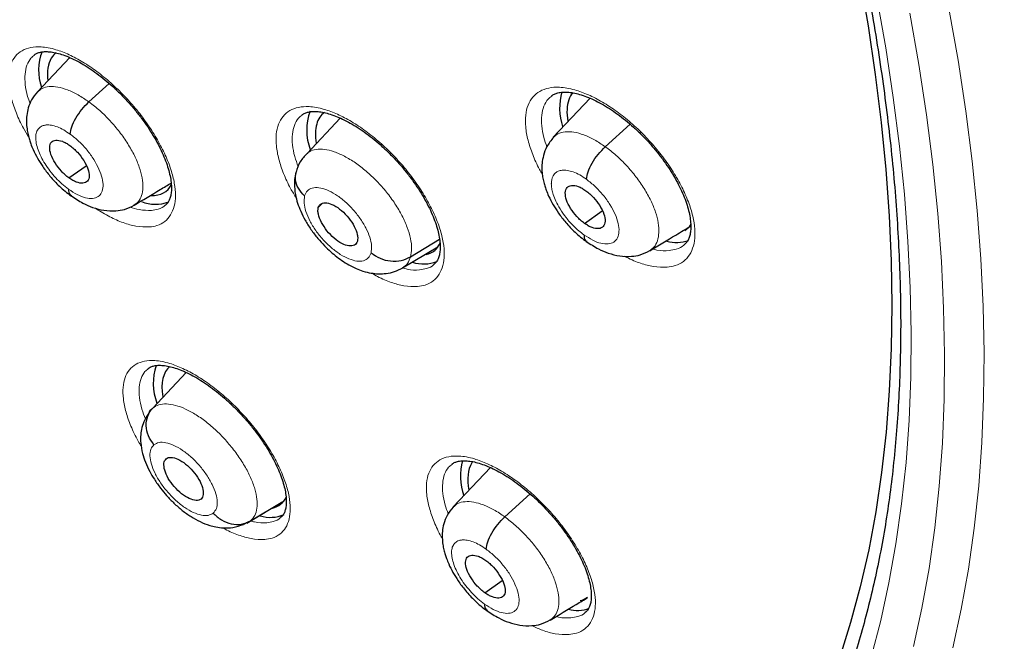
# Model space of a CAD drawing. Header units: millimetres. Extents: x 8 to 2314, y 12 to 2305.
# Tile 113 of 156: x 2156 to 2173, y 853 to 864. Entities that reach past the tile are written whole.
import ezdxf

# ---------------------------------------------------------------- set-up
doc = ezdxf.new("R2010")
doc.units = ezdxf.units.MM

msp = doc.modelspace()

# ---------------------------------------------------------------- linework, layer by layer
at = {"color": 7, "linetype": 'Continuous', "lineweight": 30}
for p, q in [((2157.154, 862.907), (2156.602, 862.322)), ((2157.481, 862.151), (2157.827, 862.465)), ((2166.032, 862.214), (2165.402, 861.547)), ((2161.77, 861.874), (2161.202, 861.272)), ((2166.293, 861.386), (2166.717, 861.77)), ((2157.138, 860.855), (2157.436, 861.062)), ((2161.395, 860.347), (2161.461, 860.416)), ((2165.936, 860.079), (2166.241, 860.291)), ((2162.97, 859.509), (2163.463, 859.811)), ((2162.834, 859.32), (2163.432, 859.677)), ((2158.569, 856.929), (2159.142, 857.535)), ((2164.331, 855.913), (2163.696, 855.241)), ((2164.578, 855.072), (2165.01, 855.463)), ((2160.174, 854.963), (2160.79, 855.332)), ((2160.239, 855.004), (2160.792, 855.335)), ((2164.236, 853.777), (2164.534, 853.984))]:
    msp.add_line(p, q, dxfattribs=at)
at = {"color": 252, "linetype": 'Continuous', "lineweight": 0}
msp.add_line((2160.239, 855.004), (2160.17, 854.968), dxfattribs=at)
at = {"color": 7, "linetype": 'Continuous', "lineweight": 30, "flags": 128}
msp.add_lwpolyline([(2170.633, 864.292), (2170.777, 863.448), (2170.9, 862.617), (2171, 861.8), (2171.079, 860.998), (2171.135, 860.21), (2171.169, 859.438), (2171.181, 858.682), (2171.171, 857.942), (2171.138, 857.22), (2171.083, 856.515), (2171.007, 855.828), (2170.908, 855.16), (2170.787, 854.51), (2170.644, 853.88), (2170.479, 853.27), (2170.293, 852.68)], dxfattribs=at)
at = {"color": 252, "linetype": 'Continuous', "lineweight": 0, "flags": 128}
for points in [[(2170.928, 863.937), (2171.079, 863.076), (2171.207, 862.228), (2171.313, 861.395), (2171.396, 860.576), (2171.457, 859.772), (2171.496, 858.984), (2171.512, 858.212), (2171.505, 857.457), (2171.476, 856.719), (2171.424, 855.998), (2171.349, 855.296), (2171.252, 854.613), (2171.133, 853.949), (2170.992, 853.305), (2170.828, 852.68)], [(2171.553, 852.859), (2171.697, 853.514), (2171.818, 854.189), (2171.917, 854.883), (2171.992, 855.597), (2172.045, 856.329), (2172.075, 857.079), (2172.082, 857.846), (2172.066, 858.63), (2172.027, 859.431), (2171.965, 860.248), (2171.88, 861.081), (2171.772, 861.928), (2171.642, 862.789), (2171.489, 863.664)], [(2172.157, 863.747), (2172.312, 862.863), (2172.443, 861.993), (2172.552, 861.138), (2172.638, 860.297), (2172.7, 859.472), (2172.74, 858.663), (2172.756, 857.871), (2172.749, 857.096), (2172.719, 856.339), (2172.666, 855.599), (2172.589, 854.879), (2172.49, 854.178), (2172.368, 853.496), (2172.222, 852.835)]]:
    msp.add_lwpolyline(points, dxfattribs=at)
at = {"color": 7, "linetype": 'Continuous', "lineweight": 30}
for centre, radius, start, end in [((2157.503, 862.692), 0.881, 158.7797, 199.3532), ((2166.509, 862.046), 0.996, 163.9658, 198.4858), ((2162.135, 861.669), 0.938, 159.9649, 200.5276), ((2158.615, 861.05), 0.645, 248.1463, 290.6958), ((2167.511, 860.345), 0.592, 253.5999, 289.5953), ((2163.193, 859.981), 0.595, 251.4677, 292.3719), ((2159.553, 857.348), 0.974, 161.5132, 200.2274), ((2164.86, 855.769), 1.04, 165.1943, 198.8807), ((2160.576, 855.632), 0.569, 252.3849, 294.2467), ((2165.819, 854.048), 0.572, 254.2189, 290.3692)]:
    msp.add_arc(centre, radius, start, end, dxfattribs=at)
for centre, major_axis, ratio, start_param, end_param in [((2157.858, 861.807), (-0.945, 1.176), 0.454207, 6.264259, 6.447011), ((2157.858, 861.807), (-0.945, 1.176), 0.454207, 0.163826, 0.621348), ((2166.734, 861.168), (-0.955, 1.182), 0.454611, 0.079358, 0.474621), ((2166.734, 861.168), (-0.955, 1.182), 0.454611, 0.474621, 0.670994), ((2162.433, 860.79), (-0.946, 1.175), 0.454578, 6.260819, 6.602914), ((2162.433, 860.79), (-0.946, 1.175), 0.454578, 0.319728, 0.664591), ((2157.858, 861.807), (-0.945, 1.176), 0.454207, 2.7678, 3.341312), ((2166.734, 861.168), (-0.955, 1.182), 0.454611, 3.07182, 3.289169), ((2162.433, 860.79), (-0.946, 1.175), 0.454578, 2.916455, 3.381054), ((2159.812, 856.466), (-0.944, 1.177), 0.454071, 0.008056, 0.670053), ((2165.04, 854.892), (-0.953, 1.186), 0.453336, 0.163331, 0.696018), ((2165.04, 854.892), (-0.953, 1.186), 0.453336, 0.136272, 0.163331), ((2159.812, 856.466), (-0.944, 1.177), 0.454071, 2.913377, 3.355897), ((2165.04, 854.892), (-0.953, 1.186), 0.453336, 2.934505, 3.131098)]:
    msp.add_ellipse(centre, major_axis=major_axis, ratio=ratio, start_param=start_param, end_param=end_param, dxfattribs=at)
at = {"color": 252, "linetype": 'Continuous', "lineweight": 0}
for points, knots in [([(2139.796, 922.862), (2140.785, 922.268), (2142.763, 921.08), (2145.77, 918.974), (2148.776, 916.649), (2151.763, 914.101), (2154.706, 911.356), (2157.581, 908.433), (2160.368, 905.356), (2163.043, 902.149), (2165.586, 898.836), (2167.977, 895.445), (2170.197, 892), (2172.229, 888.53), (2174.057, 885.062), (2175.666, 881.622), (2177.044, 878.238), (2178.181, 874.937), (2179.067, 871.743), (2179.695, 868.682), (2180.06, 865.778), (2180.16, 863.053), (2179.995, 860.53), (2179.563, 858.228), (2178.872, 856.162), (2177.918, 854.36), (2176.822, 852.902), (2175.937, 852.181), (2175.544, 851.862)], [0, 0, 0, 0, 0.038767, 0.077534, 0.116301, 0.155068, 0.193835, 0.232602, 0.271368, 0.310135, 0.348902, 0.387669, 0.426436, 0.465203, 0.50397, 0.542737, 0.581504, 0.620271, 0.659038, 0.697805, 0.736572, 0.775338, 0.814105, 0.852872, 0.891639, 0.930406, 0.969173, 1, 1, 1, 1]), ([(2158.514, 860.017), (2158.557, 860.023), (2158.656, 860.038), (2158.78, 860.105), (2158.88, 860.216), (2158.941, 860.366), (2158.964, 860.548), (2158.944, 860.76), (2158.886, 860.993), (2158.789, 861.243), (2158.656, 861.501), (2158.492, 861.761), (2158.3, 862.016), (2158.086, 862.257), (2157.857, 862.478), (2157.618, 862.673), (2157.377, 862.836), (2157.141, 862.962), (2156.897, 863.056), (2156.674, 863.098), (2156.482, 863.086), (2156.334, 863.032), (2156.221, 862.936), (2156.144, 862.801), (2156.108, 862.63), (2156.111, 862.429), (2156.155, 862.203), (2156.238, 861.958), (2156.339, 861.737), (2156.422, 861.599), (2156.454, 861.547)], [0, 0, 0, 0, 0.028089, 0.064281, 0.100474, 0.136644, 0.172814, 0.208982, 0.245151, 0.28134, 0.31753, 0.353753, 0.389976, 0.42623, 0.462485, 0.498755, 0.535026, 0.57129, 0.607553, 0.652848, 0.689026, 0.725204, 0.761382, 0.79756, 0.833727, 0.869894, 0.906067, 0.942241, 0.97844, 1, 1, 1, 1]), ([(2156.476, 862.122), (2156.461, 862.164), (2156.419, 862.278), (2156.389, 862.449), (2156.385, 862.629), (2156.418, 862.781), (2156.474, 862.889), (2156.53, 862.932), (2156.551, 862.947)], [0, 0, 0, 0, 0.109476, 0.303505, 0.497491, 0.691476, 0.885519, 1, 1, 1, 1]), ([(2156.604, 862.319), (2156.628, 862.342), (2156.681, 862.39), (2156.8, 862.417), (2156.947, 862.41), (2157.114, 862.361), (2157.294, 862.278), (2157.419, 862.193), (2157.481, 862.151)], [0, 0, 0, 0, 0.146342, 0.317003, 0.487684, 0.65843, 0.829104, 1, 1, 1, 1]), ([(2167.349, 859.331), (2167.396, 859.338), (2167.5, 859.354), (2167.63, 859.424), (2167.736, 859.537), (2167.803, 859.689), (2167.829, 859.873), (2167.814, 860.086), (2167.759, 860.32), (2167.664, 860.57), (2167.533, 860.828), (2167.369, 861.088), (2167.177, 861.341), (2166.962, 861.58), (2166.73, 861.8), (2166.488, 861.993), (2166.243, 862.154), (2166.002, 862.279), (2165.751, 862.37), (2165.522, 862.409), (2165.323, 862.395), (2165.17, 862.338), (2165.051, 862.239), (2164.969, 862.102), (2164.928, 861.929), (2164.927, 861.726), (2164.967, 861.499), (2165.049, 861.254), (2165.134, 861.058), (2165.202, 860.946), (2165.217, 860.919)], [0, 0, 0, 0, 0.029223, 0.065813, 0.102403, 0.138931, 0.175459, 0.211947, 0.248435, 0.284924, 0.321412, 0.35794, 0.394468, 0.431059, 0.467649, 0.504297, 0.540944, 0.57762, 0.614295, 0.660226, 0.696777, 0.733328, 0.769882, 0.806435, 0.842947, 0.879459, 0.915943, 0.952426, 0.988923, 1, 1, 1, 1]), ([(2157.481, 862.151), (2157.543, 862.103), (2157.667, 862.008), (2157.844, 861.831), (2158.006, 861.64), (2158.147, 861.438), (2158.262, 861.234), (2158.345, 861.036), (2158.393, 860.851), (2158.406, 860.687), (2158.383, 860.549), (2158.332, 860.445), (2158.274, 860.408), (2158.248, 860.391)], [0, 0, 0, 0, 0.092858, 0.185594, 0.278368, 0.371109, 0.46384, 0.55649, 0.649094, 0.74182, 0.834544, 0.927144, 1, 1, 1, 1]), ([(2165.295, 861.386), (2165.277, 861.438), (2165.232, 861.564), (2165.202, 861.746), (2165.202, 861.928), (2165.24, 862.081), (2165.299, 862.191), (2165.358, 862.234), (2165.379, 862.25)], [0, 0, 0, 0, 0.135101, 0.324446, 0.513933, 0.70342, 0.893132, 1, 1, 1, 1]), ([(2163.089, 859.001), (2163.133, 859.008), (2163.235, 859.023), (2163.361, 859.092), (2163.464, 859.204), (2163.527, 859.355), (2163.551, 859.538), (2163.533, 859.75), (2163.476, 859.984), (2163.379, 860.234), (2163.247, 860.492), (2163.082, 860.751), (2162.89, 861.005), (2162.675, 861.245), (2162.444, 861.465), (2162.204, 861.659), (2161.96, 861.821), (2161.721, 861.946), (2161.474, 862.038), (2161.248, 862.079), (2161.053, 862.065), (2160.903, 862.009), (2160.788, 861.911), (2160.709, 861.775), (2160.671, 861.603), (2160.673, 861.402), (2160.715, 861.175), (2160.798, 860.931), (2160.9, 860.706), (2160.986, 860.564), (2161.02, 860.509)], [0, 0, 0, 0, 0.028429, 0.064566, 0.100703, 0.1368, 0.172896, 0.208976, 0.245056, 0.281151, 0.317246, 0.353381, 0.389516, 0.425699, 0.461881, 0.498098, 0.534314, 0.570537, 0.606759, 0.652058, 0.688169, 0.72428, 0.760392, 0.796505, 0.832593, 0.868681, 0.904762, 0.940843, 0.976949, 1, 1, 1, 1]), ([(2161.052, 861.044), (2161.031, 861.103), (2160.983, 861.234), (2160.949, 861.422), (2160.946, 861.603), (2160.982, 861.755), (2161.039, 861.865), (2161.096, 861.908), (2161.117, 861.924)], [0, 0, 0, 0, 0.14799, 0.333779, 0.519592, 0.705405, 0.891345, 1, 1, 1, 1]), ([(2157.132, 860.662), (2157.095, 860.691), (2157.019, 860.749), (2156.912, 860.856), (2156.814, 860.972), (2156.729, 861.094), (2156.66, 861.217), (2156.61, 861.337), (2156.579, 861.45), (2156.569, 861.551), (2156.58, 861.624), (2156.598, 861.663), (2156.609, 861.68), (2156.616, 861.688), (2156.62, 861.693), (2156.624, 861.697), (2156.628, 861.702), (2156.641, 861.715), (2156.664, 861.733), (2156.696, 861.747), (2156.727, 861.754), (2156.771, 861.76), (2156.839, 861.756), (2156.94, 861.728), (2157.049, 861.677), (2157.125, 861.625), (2157.163, 861.599)], [0, 0, 0, 0, 0.062594, 0.124976, 0.187335, 0.249629, 0.311864, 0.37427, 0.436886, 0.499536, 0.562183, 0.597226, 0.606402, 0.615575, 0.624744, 0.625379, 0.629906, 0.642055, 0.673377, 0.707908, 0.73261, 0.749883, 0.812382, 0.874899, 0.937373, 1, 1, 1, 1]), ([(2165.404, 861.545), (2165.429, 861.568), (2165.484, 861.618), (2165.605, 861.647), (2165.755, 861.641), (2165.924, 861.594), (2166.105, 861.512), (2166.23, 861.428), (2166.293, 861.386)], [0, 0, 0, 0, 0.147626, 0.318031, 0.488456, 0.658944, 0.829361, 1, 1, 1, 1]), ([(2157.163, 861.599), (2157.213, 861.56), (2157.313, 861.481), (2157.451, 861.33), (2157.569, 861.168), (2157.658, 861.002), (2157.712, 860.846), (2157.728, 860.709), (2157.704, 860.6), (2157.642, 860.528), (2157.547, 860.497), (2157.424, 860.51), (2157.283, 860.563), (2157.182, 860.629), (2157.132, 860.662)], [0, 0, 0, 0, 0.083335, 0.166666, 0.249999, 0.333329, 0.416664, 0.500001, 0.583335, 0.666673, 0.750003, 0.833335, 0.916665, 1, 1, 1, 1]), ([(2161.178, 861.242), (2161.198, 861.263), (2161.245, 861.312), (2161.355, 861.345), (2161.498, 861.347), (2161.663, 861.307), (2161.842, 861.229), (2162.029, 861.115), (2162.215, 860.971), (2162.395, 860.802), (2162.562, 860.614), (2162.708, 860.414), (2162.828, 860.21), (2162.917, 860.009), (2162.973, 859.82), (2162.996, 859.647), (2162.979, 859.555), (2162.97, 859.509)], [0, 0, 0, 0, 0.0497337, 0.1176514, 0.1855453, 0.2534301, 0.321258, 0.3890502, 0.4569316, 0.5248128, 0.5926048, 0.6604327, 0.7283179, 0.7962119, 0.8641298, 0.9320182, 1, 1, 1, 1]), ([(2166.293, 861.386), (2166.355, 861.338), (2166.479, 861.243), (2166.657, 861.067), (2166.819, 860.875), (2166.96, 860.673), (2167.073, 860.468), (2167.155, 860.269), (2167.201, 860.083), (2167.212, 859.917), (2167.187, 859.777), (2167.134, 859.672), (2167.074, 859.633), (2167.048, 859.616)], [0, 0, 0, 0, 0.092805, 0.18549, 0.278213, 0.370902, 0.46358, 0.556178, 0.648728, 0.741401, 0.834074, 0.926623, 1, 1, 1, 1]), ([(2165.928, 859.884), (2165.899, 859.906), (2165.842, 859.948), (2165.737, 860.045), (2165.624, 860.171), (2165.52, 860.32), (2165.447, 860.453), (2165.403, 860.565), (2165.383, 860.642), (2165.375, 860.693), (2165.372, 860.724), (2165.371, 860.75), (2165.372, 860.769), (2165.373, 860.792), (2165.378, 860.825), (2165.395, 860.883), (2165.427, 860.928), (2165.465, 860.957), (2165.49, 860.97), (2165.521, 860.981), (2165.57, 860.989), (2165.643, 860.986), (2165.745, 860.959), (2165.855, 860.909), (2165.932, 860.857), (2165.971, 860.831)], [0, 0, 0, 0, 0.048271, 0.094141, 0.178991, 0.254941, 0.321926, 0.379964, 0.428981, 0.450129, 0.469041, 0.485721, 0.500165, 0.507976, 0.53229, 0.571723, 0.647591, 0.670726, 0.695495, 0.721905, 0.749976, 0.811348, 0.873463, 0.936283, 1, 1, 1, 1]), ([(2165.971, 860.831), (2166.021, 860.792), (2166.121, 860.713), (2166.26, 860.562), (2166.377, 860.4), (2166.465, 860.233), (2166.518, 860.076), (2166.533, 859.938), (2166.507, 859.828), (2166.444, 859.754), (2166.346, 859.722), (2166.222, 859.733), (2166.079, 859.785), (2165.978, 859.851), (2165.928, 859.884)], [0, 0, 0, 0, 0.083335, 0.166666, 0.249998, 0.333328, 0.416666, 0.5, 0.583337, 0.666671, 0.750002, 0.833334, 0.916665, 1, 1, 1, 1]), ([(2161.162, 860.546), (2161.175, 860.578), (2161.202, 860.641), (2161.287, 860.688), (2161.401, 860.694), (2161.537, 860.657), (2161.686, 860.579), (2161.838, 860.466), (2161.982, 860.326), (2162.109, 860.167), (2162.211, 860.001), (2162.279, 859.84), (2162.312, 859.692), (2162.3, 859.615), (2162.295, 859.577)], [0, 0, 0, 0, 0.083336, 0.16667, 0.250005, 0.333339, 0.416673, 0.500003, 0.583336, 0.666668, 0.750003, 0.833337, 0.916667, 1, 1, 1, 1]), ([(2162.295, 859.577), (2162.281, 859.545), (2162.255, 859.482), (2162.169, 859.435), (2162.056, 859.429), (2161.92, 859.466), (2161.771, 859.544), (2161.619, 859.657), (2161.475, 859.798), (2161.348, 859.956), (2161.246, 860.122), (2161.178, 860.283), (2161.145, 860.431), (2161.156, 860.508), (2161.162, 860.546)], [0, 0, 0, 0, 0.083333, 0.166663, 0.249997, 0.333332, 0.416664, 0.499997, 0.583327, 0.666661, 0.749995, 0.83333, 0.916664, 1, 1, 1, 1]), ([(2157.59, 860.34), (2157.593, 860.338), (2157.676, 860.277), (2157.839, 860.188), (2158.069, 860.084), (2158.302, 860.017), (2158.438, 860.017), (2158.514, 860.017)], [0, 0, 0, 0, 0.009463, 0.244069, 0.478587, 0.713105, 1, 1, 1, 1]), ([(2158.548, 860.301), (2158.481, 860.3), (2158.369, 860.298), (2158.234, 860.34), (2158.179, 860.358)], [0, 0, 0, 0, 0.594634, 1, 1, 1, 1]), ([(2158.787, 860.391), (2158.785, 860.39), (2158.754, 860.355), (2158.675, 860.322), (2158.587, 860.307), (2158.548, 860.301)], [0, 0, 0, 0, 0.027389, 0.574994, 1, 1, 1, 1]), ([(2167.382, 859.615), (2167.315, 859.611), (2167.227, 859.607), (2167.123, 859.636), (2167.099, 859.642)], [0, 0, 0, 0, 0.771323, 1, 1, 1, 1]), ([(2167.638, 859.713), (2167.635, 859.711), (2167.602, 859.674), (2167.517, 859.638), (2167.424, 859.622), (2167.382, 859.615)], [0, 0, 0, 0, 0.042202, 0.57469, 1, 1, 1, 1]), ([(2162.97, 859.509), (2162.956, 859.468), (2162.927, 859.388), (2162.865, 859.342), (2162.834, 859.32)], [0, 0, 0, 0, 0.507909, 1, 1, 1, 1]), ([(2166.62, 859.521), (2166.633, 859.514), (2166.727, 859.459), (2166.895, 859.396), (2167.133, 859.328), (2167.273, 859.33), (2167.349, 859.331)], [0, 0, 0, 0, 0.047917, 0.345303, 0.642687, 1, 1, 1, 1]), ([(2163.122, 859.285), (2163.055, 859.282), (2162.965, 859.279), (2162.858, 859.31), (2162.83, 859.318)], [0, 0, 0, 0, 0.74323, 1, 1, 1, 1]), ([(2163.367, 859.379), (2163.366, 859.377), (2163.334, 859.342), (2163.252, 859.308), (2163.162, 859.292), (2163.122, 859.285)], [0, 0, 0, 0, 0.031155, 0.573394, 1, 1, 1, 1]), ([(2162.304, 859.231), (2162.338, 859.21), (2162.453, 859.142), (2162.639, 859.067), (2162.875, 858.999), (2163.013, 859), (2163.089, 859.001)], [0, 0, 0, 0, 0.115904, 0.391068, 0.66623, 1, 1, 1, 1]), ([(2160.48, 854.686), (2160.523, 854.692), (2160.622, 854.706), (2160.744, 854.772), (2160.843, 854.881), (2160.903, 855.028), (2160.924, 855.209), (2160.903, 855.418), (2160.842, 855.649), (2160.743, 855.897), (2160.609, 856.153), (2160.442, 856.412), (2160.249, 856.665), (2160.033, 856.904), (2159.803, 857.125), (2159.563, 857.319), (2159.321, 857.482), (2159.083, 857.609), (2158.839, 857.703), (2158.616, 857.746), (2158.425, 857.735), (2158.278, 857.683), (2158.166, 857.588), (2158.091, 857.455), (2158.056, 857.286), (2158.061, 857.087), (2158.107, 856.863), (2158.193, 856.621), (2158.284, 856.421), (2158.356, 856.303), (2158.375, 856.272)], [0, 0, 0, 0, 0.028165, 0.064645, 0.101124, 0.137584, 0.174045, 0.210519, 0.246993, 0.283506, 0.320019, 0.35658, 0.393141, 0.429738, 0.466335, 0.50294, 0.539545, 0.576127, 0.612709, 0.658383, 0.694849, 0.731316, 0.767783, 0.80425, 0.840711, 0.877172, 0.913656, 0.95014, 0.986668, 1, 1, 1, 1]), ([(2158.444, 856.742), (2158.423, 856.797), (2158.374, 856.926), (2158.339, 857.109), (2158.333, 857.287), (2158.365, 857.436), (2158.419, 857.542), (2158.474, 857.584), (2158.494, 857.599)], [0, 0, 0, 0, 0.1436014, 0.3307401, 0.5177457, 0.7047501, 0.8917733, 1, 1, 1, 1]), ([(2158.569, 856.929), (2158.601, 856.95), (2158.666, 856.992), (2158.801, 857.004), (2158.956, 856.98), (2159.128, 856.916), (2159.312, 856.816), (2159.498, 856.683), (2159.681, 856.522), (2159.853, 856.34), (2160.008, 856.144), (2160.141, 855.942), (2160.245, 855.74), (2160.316, 855.547), (2160.352, 855.369), (2160.352, 855.216), (2160.318, 855.087), (2160.265, 855.032), (2160.239, 855.004)], [0, 0, 0, 0, 0.062591, 0.125095, 0.187626, 0.250136, 0.312637, 0.375086, 0.437502, 0.5, 0.562498, 0.624913, 0.687362, 0.749864, 0.812373, 0.874905, 0.93741, 1, 1, 1, 1]), ([(2158.493, 856.822), (2158.494, 856.827), (2158.507, 856.875), (2158.54, 856.904), (2158.569, 856.929)], [0, 0, 0, 0, 0.119048, 1, 1, 1, 1]), ([(2159.602, 855.136), (2159.575, 855.12), (2159.521, 855.089), (2159.402, 855.095), (2159.264, 855.141), (2159.115, 855.227), (2158.964, 855.347), (2158.822, 855.492), (2158.699, 855.652), (2158.603, 855.817), (2158.54, 855.976), (2158.516, 856.116), (2158.529, 856.233), (2158.57, 856.28), (2158.59, 856.303)], [0, 0, 0, 0, 0.083333, 0.166663, 0.249997, 0.333332, 0.416664, 0.499997, 0.583327, 0.666661, 0.749995, 0.83333, 0.916664, 1, 1, 1, 1]), ([(2158.59, 856.303), (2158.617, 856.319), (2158.671, 856.351), (2158.79, 856.344), (2158.928, 856.298), (2159.078, 856.212), (2159.229, 856.093), (2159.37, 855.948), (2159.494, 855.787), (2159.589, 855.622), (2159.652, 855.464), (2159.676, 855.323), (2159.663, 855.207), (2159.622, 855.16), (2159.602, 855.136)], [0, 0, 0, 0, 0.0833363, 0.1666704, 0.2500049, 0.3333393, 0.4166734, 0.5000029, 0.5833358, 0.6666684, 0.7500026, 0.8333373, 0.9166672, 1, 1, 1, 1]), ([(2165.674, 853.064), (2165.718, 853.07), (2165.819, 853.085), (2165.944, 853.152), (2166.046, 853.261), (2166.108, 853.41), (2166.131, 853.591), (2166.111, 853.8), (2166.052, 854.031), (2165.954, 854.279), (2165.82, 854.535), (2165.653, 854.792), (2165.459, 855.044), (2165.242, 855.283), (2165.01, 855.502), (2164.768, 855.695), (2164.523, 855.857), (2164.283, 855.982), (2164.036, 856.076), (2163.809, 856.117), (2163.615, 856.105), (2163.465, 856.051), (2163.351, 855.955), (2163.273, 855.821), (2163.236, 855.652), (2163.239, 855.453), (2163.283, 855.229), (2163.369, 854.987), (2163.448, 854.809), (2163.505, 854.715), (2163.511, 854.706)], [0, 0, 0, 0, 0.02883, 0.065655, 0.102481, 0.139264, 0.176047, 0.212828, 0.249608, 0.286427, 0.323245, 0.360125, 0.397006, 0.433945, 0.470884, 0.507854, 0.544824, 0.581781, 0.618739, 0.664952, 0.70175, 0.738548, 0.775347, 0.812146, 0.848924, 0.885702, 0.92249, 0.959278, 0.996115, 1, 1, 1, 1]), ([(2163.613, 855.125), (2163.594, 855.174), (2163.548, 855.297), (2163.515, 855.475), (2163.511, 855.653), (2163.545, 855.803), (2163.6, 855.91), (2163.656, 855.951), (2163.677, 855.966)], [0, 0, 0, 0, 0.131181, 0.321576, 0.511897, 0.702217, 0.892642, 1, 1, 1, 1]), ([(2163.698, 855.238), (2163.723, 855.261), (2163.776, 855.309), (2163.895, 855.337), (2164.043, 855.329), (2164.21, 855.281), (2164.391, 855.199), (2164.516, 855.114), (2164.578, 855.072)], [0, 0, 0, 0, 0.146413, 0.31706, 0.487727, 0.658458, 0.829119, 1, 1, 1, 1]), ([(2160.515, 854.972), (2160.449, 854.969), (2160.364, 854.966), (2160.261, 854.997), (2160.238, 855.004)], [0, 0, 0, 0, 0.777701, 1, 1, 1, 1]), ([(2160.751, 855.06), (2160.75, 855.058), (2160.719, 855.024), (2160.64, 854.992), (2160.553, 854.978), (2160.515, 854.972)], [0, 0, 0, 0, 0.032488, 0.578457, 1, 1, 1, 1]), ([(2164.578, 855.072), (2164.64, 855.024), (2164.764, 854.929), (2164.942, 854.753), (2165.105, 854.562), (2165.247, 854.361), (2165.361, 854.157), (2165.445, 853.959), (2165.493, 853.775), (2165.506, 853.61), (2165.483, 853.473), (2165.432, 853.369), (2165.374, 853.331), (2165.348, 853.315)], [0, 0, 0, 0, 0.092854, 0.185586, 0.278357, 0.371094, 0.46382, 0.556467, 0.649067, 0.741789, 0.834509, 0.927105, 1, 1, 1, 1]), ([(2159.769, 854.884), (2159.781, 854.877), (2159.872, 854.823), (2160.035, 854.758), (2160.269, 854.687), (2160.405, 854.686), (2160.48, 854.686)], [0, 0, 0, 0, 0.04277, 0.339408, 0.636044, 1, 1, 1, 1]), ([(2164.23, 853.584), (2164.193, 853.613), (2164.117, 853.671), (2164.01, 853.778), (2163.912, 853.893), (2163.826, 854.015), (2163.756, 854.138), (2163.706, 854.258), (2163.676, 854.37), (2163.666, 854.471), (2163.676, 854.544), (2163.694, 854.583), (2163.706, 854.6), (2163.712, 854.608), (2163.717, 854.614), (2163.72, 854.618), (2163.725, 854.623), (2163.737, 854.635), (2163.761, 854.653), (2163.793, 854.667), (2163.823, 854.675), (2163.868, 854.681), (2163.936, 854.677), (2164.037, 854.648), (2164.147, 854.598), (2164.222, 854.547), (2164.26, 854.521)], [0, 0, 0, 0, 0.062593, 0.124975, 0.187335, 0.249628, 0.311864, 0.37427, 0.436886, 0.499536, 0.562183, 0.597226, 0.606402, 0.615575, 0.624744, 0.625379, 0.629906, 0.642054, 0.673377, 0.707916, 0.73262, 0.749883, 0.812381, 0.874899, 0.937374, 1, 1, 1, 1]), ([(2164.26, 854.521), (2164.31, 854.481), (2164.411, 854.403), (2164.549, 854.252), (2164.668, 854.09), (2164.757, 853.925), (2164.812, 853.769), (2164.828, 853.632), (2164.804, 853.523), (2164.742, 853.451), (2164.646, 853.42), (2164.523, 853.432), (2164.381, 853.485), (2164.281, 853.551), (2164.23, 853.584)], [0, 0, 0, 0, 0.083335, 0.166666, 0.249999, 0.333329, 0.416664, 0.500001, 0.583335, 0.666673, 0.750003, 0.833335, 0.916665, 1, 1, 1, 1]), ([(2165.952, 853.442), (2165.949, 853.44), (2165.917, 853.404), (2165.836, 853.371), (2165.746, 853.356), (2165.707, 853.35)], [0, 0, 0, 0, 0.040475, 0.578652, 1, 1, 1, 1]), ([(2165.707, 853.35), (2165.64, 853.346), (2165.562, 853.342), (2165.468, 853.369), (2165.454, 853.373)], [0, 0, 0, 0, 0.850182, 1, 1, 1, 1]), ([(2165.037, 853.217), (2165.099, 853.188), (2165.239, 853.124), (2165.459, 853.065), (2165.598, 853.064), (2165.674, 853.064)], [0, 0, 0, 0, 0.263446, 0.595771, 1, 1, 1, 1])]:
    msp.add_open_spline(points, degree=3, knots=knots, dxfattribs=at)
at = {"color": 7, "linetype": 'Continuous', "lineweight": 30}
for points, knots in [([(2175.545, 851.819), (2175.622, 851.879), (2175.772, 851.996), (2175.975, 852.163), (2176.155, 852.316), (2176.311, 852.455), (2176.457, 852.589), (2176.59, 852.714), (2176.716, 852.836), (2176.837, 852.958), (2176.965, 853.09), (2177.098, 853.231), (2177.225, 853.372), (2177.341, 853.503), (2177.443, 853.623), (2177.56, 853.763), (2177.69, 853.926), (2177.838, 854.117), (2177.981, 854.311), (2178.122, 854.51), (2178.261, 854.716), (2178.39, 854.915), (2178.509, 855.108), (2178.619, 855.292), (2178.729, 855.485), (2178.844, 855.694), (2178.965, 855.926), (2179.094, 856.186), (2179.239, 856.496), (2179.392, 856.847), (2179.542, 857.223), (2179.675, 857.584), (2179.772, 857.869), (2179.839, 858.079), (2179.882, 858.218), (2179.922, 858.35), (2179.958, 858.473), (2179.993, 858.599), (2180.033, 858.744), (2180.081, 858.926), (2180.175, 859.305), (2180.297, 859.864), (2180.409, 860.497), (2180.484, 861.02), (2180.536, 861.432), (2180.578, 861.836), (2180.611, 862.23), (2180.637, 862.609), (2180.656, 862.983), (2180.67, 863.342), (2180.677, 863.675), (2180.68, 863.956), (2180.68, 864.183), (2180.679, 864.34), (2180.678, 864.441), (2180.677, 864.513), (2180.675, 864.601), (2180.673, 864.725), (2180.669, 864.889), (2180.662, 865.086), (2180.651, 865.377), (2180.631, 865.763), (2180.599, 866.25), (2180.556, 866.776), (2180.499, 867.342), (2180.43, 867.937), (2180.333, 868.658), (2180.204, 869.486), (2180.037, 870.414), (2179.849, 871.339), (2179.641, 872.258), (2179.416, 873.167), (2179.181, 874.043), (2178.937, 874.894), (2178.656, 875.817), (2178.324, 876.837), (2177.93, 877.97), (2177.497, 879.14), (2177.022, 880.347), (2176.542, 881.499), (2176.065, 882.591), (2175.599, 883.616), (2175.106, 884.659), (2174.592, 885.705), (2174.019, 886.829), (2173.391, 888.016), (2172.706, 889.259), (2172.018, 890.461), (2171.332, 891.62), (2170.653, 892.73), (2169.984, 893.79), (2169.318, 894.818), (2168.628, 895.853), (2167.933, 896.867), (2167.226, 897.872), (2166.513, 898.86), (2165.755, 899.883), (2164.951, 900.939), (2164.1, 902.027), (2163.304, 903.016), (2162.574, 903.903), (2161.919, 904.682), (2161.241, 905.472), (2160.541, 906.271), (2159.826, 907.068), (2159.113, 907.848), (2158.355, 908.659), (2157.563, 909.487), (2156.742, 910.324), (2155.959, 911.104), (2155.216, 911.827), (2154.514, 912.496), (2153.854, 913.112), (2153.308, 913.611), (2152.869, 914.008), (2152.53, 914.31), (2152.219, 914.585), (2151.943, 914.826), (2151.729, 915.012), (2151.57, 915.15), (2151.452, 915.251), (2151.327, 915.358), (2151.174, 915.489), (2150.977, 915.656), (2150.725, 915.869), (2150.414, 916.129), (2150.044, 916.435), (2149.638, 916.766), (2149.218, 917.104), (2148.682, 917.531), (2148.045, 918.027), (2147.342, 918.562), (2146.707, 919.033), (2146.121, 919.459), (2145.535, 919.877), (2144.92, 920.306), (2144.268, 920.75), (2143.578, 921.207), (2142.863, 921.669), (2142.145, 922.118), (2141.451, 922.538), (2140.987, 922.813), (2140.755, 922.945), (2140.741, 922.953)], [0, 0, 0, 0, 0.004208, 0.008266, 0.012194, 0.015925, 0.019283, 0.022264, 0.025087, 0.027813, 0.031053, 0.034635, 0.037977, 0.041032, 0.043801, 0.046284, 0.05063, 0.05481, 0.059092, 0.063478, 0.067924, 0.072392, 0.076228, 0.080045, 0.083867, 0.088052, 0.092716, 0.09786, 0.103418, 0.110857, 0.117881, 0.124491, 0.130655, 0.133242, 0.135688, 0.137993, 0.140157, 0.14218, 0.144549, 0.147706, 0.151607, 0.164055, 0.175863, 0.182587, 0.189083, 0.195351, 0.201391, 0.207197, 0.212552, 0.218242, 0.223129, 0.227214, 0.230495, 0.232973, 0.234012, 0.234841, 0.236051, 0.237829, 0.240176, 0.243078, 0.246233, 0.252549, 0.25933, 0.266575, 0.274284, 0.28244, 0.290603, 0.303052, 0.315037, 0.326558, 0.338385, 0.349678, 0.360437, 0.370662, 0.380725, 0.393824, 0.40725, 0.421007, 0.435095, 0.449518, 0.461086, 0.472865, 0.484854, 0.496904, 0.50868, 0.523252, 0.537359, 0.550999, 0.564172, 0.576875, 0.588892, 0.600453, 0.612159, 0.624546, 0.635591, 0.647127, 0.659155, 0.671674, 0.684685, 0.698189, 0.707561, 0.717157, 0.726977, 0.737022, 0.747285, 0.757391, 0.767124, 0.778971, 0.790214, 0.800851, 0.810883, 0.820308, 0.829125, 0.837335, 0.84209, 0.846614, 0.850795, 0.854431, 0.857519, 0.859243, 0.860732, 0.862169, 0.864156, 0.866741, 0.869923, 0.874067, 0.87892, 0.884427, 0.88995, 0.895311, 0.905366, 0.914791, 0.922673, 0.930063, 0.937545, 0.945449, 0.95395, 0.96289, 0.972271, 0.981812, 0.990881, 0.999452, 1, 1, 1, 1]), ([(2132.477, 915.578), (2132.593, 915.51), (2132.931, 915.314), (2133.493, 914.978), (2134.163, 914.567), (2134.834, 914.141), (2135.507, 913.702), (2136.182, 913.249), (2136.858, 912.783), (2137.535, 912.304), (2138.213, 911.812), (2138.891, 911.307), (2139.569, 910.791), (2140.247, 910.261), (2140.924, 909.72), (2141.601, 909.167), (2142.276, 908.603), (2142.949, 908.028), (2143.621, 907.441), (2144.291, 906.844), (2144.959, 906.236), (2145.624, 905.618), (2146.286, 904.99), (2146.944, 904.353), (2147.599, 903.706), (2148.251, 903.05), (2148.898, 902.385), (2149.541, 901.711), (2150.179, 901.03), (2150.812, 900.34), (2151.44, 899.643), (2152.063, 898.938), (2152.68, 898.227), (2153.29, 897.508), (2153.895, 896.784), (2154.492, 896.053), (2155.083, 895.316), (2155.667, 894.574), (2156.244, 893.827), (2156.813, 893.075), (2157.374, 892.319), (2157.927, 891.558), (2158.471, 890.794), (2159.007, 890.026), (2159.534, 889.255), (2160.053, 888.481), (2160.562, 887.705), (2161.061, 886.927), (2161.551, 886.147), (2162.031, 885.365), (2162.5, 884.583), (2162.96, 883.799), (2163.408, 883.016), (2163.846, 882.232), (2164.274, 881.448), (2164.69, 880.665), (2165.095, 879.884), (2165.488, 879.103), (2165.87, 878.324), (2166.24, 877.547), (2166.598, 876.773), (2166.943, 876.001), (2167.277, 875.232), (2167.598, 874.467), (2167.907, 873.705), (2168.203, 872.948), (2168.486, 872.195), (2168.757, 871.446), (2169.014, 870.703), (2169.259, 869.965), (2169.49, 869.233), (2169.707, 868.507), (2169.912, 867.787), (2170.103, 867.074), (2170.28, 866.368), (2170.444, 865.669), (2170.594, 864.978), (2170.73, 864.295), (2170.853, 863.62), (2170.962, 862.954), (2171.057, 862.296), (2171.138, 861.648), (2171.205, 861.009), (2171.258, 860.38), (2171.297, 859.761), (2171.323, 859.152), (2171.335, 858.553), (2171.332, 857.965), (2171.316, 857.389), (2171.286, 856.823), (2171.243, 856.269), (2171.185, 855.727), (2171.114, 855.197), (2171.03, 854.679), (2170.931, 854.173), (2170.819, 853.68), (2170.694, 853.199), (2170.555, 852.731), (2170.403, 852.276), (2170.237, 851.835), (2170.059, 851.406), (2169.867, 850.991), (2169.661, 850.59), (2169.443, 850.203), (2169.211, 849.829), (2168.967, 849.469), (2168.709, 849.123), (2168.438, 848.792), (2168.155, 848.475), (2167.857, 848.174), (2167.646, 847.972), (2167.53, 847.875), (2167.522, 847.868)], [0, 0, 0, 0, 0.004838, 0.014026, 0.023215, 0.032405, 0.041597, 0.050789, 0.059983, 0.069178, 0.078374, 0.087571, 0.096768, 0.105967, 0.115167, 0.124367, 0.133568, 0.14277, 0.151973, 0.161176, 0.17038, 0.179584, 0.188789, 0.197994, 0.2072, 0.216407, 0.225613, 0.23482, 0.244028, 0.253235, 0.262443, 0.271651, 0.280859, 0.290068, 0.299276, 0.308484, 0.317693, 0.326902, 0.33611, 0.345319, 0.354527, 0.363735, 0.372943, 0.382151, 0.391359, 0.400566, 0.409773, 0.41898, 0.428186, 0.437392, 0.446598, 0.455803, 0.465007, 0.474211, 0.483414, 0.492617, 0.501819, 0.51102, 0.520221, 0.52942, 0.538619, 0.547817, 0.557014, 0.56621, 0.575405, 0.584599, 0.593791, 0.602983, 0.612173, 0.621362, 0.63055, 0.639736, 0.648921, 0.658105, 0.667287, 0.676468, 0.685647, 0.694825, 0.704002, 0.713177, 0.722351, 0.731523, 0.740695, 0.749866, 0.759036, 0.768205, 0.777375, 0.786544, 0.795714, 0.804885, 0.814057, 0.823231, 0.832408, 0.841589, 0.850774, 0.859966, 0.869163, 0.878369, 0.887585, 0.896811, 0.906049, 0.9153, 0.924566, 0.933848, 0.943146, 0.952461, 0.961792, 0.97114, 0.980503, 0.989879, 0.999266, 1, 1, 1, 1]), ([(2156.548, 862.95), (2156.559, 862.959), (2156.583, 862.978), (2156.635, 862.996), (2156.703, 863.009), (2156.784, 863.01), (2156.88, 862.997), (2156.986, 862.972), (2157.1, 862.933), (2157.222, 862.879), (2157.35, 862.811), (2157.483, 862.73), (2157.618, 862.636), (2157.753, 862.53), (2157.888, 862.414), (2158.019, 862.288), (2158.146, 862.155), (2158.267, 862.015), (2158.38, 861.87), (2158.485, 861.723), (2158.579, 861.575), (2158.662, 861.428), (2158.733, 861.284), (2158.791, 861.144), (2158.836, 861.012), (2158.867, 860.889), (2158.885, 860.775), (2158.891, 860.675), (2158.885, 860.59), (2158.87, 860.518), (2158.846, 860.46), (2158.82, 860.419), (2158.797, 860.4), (2158.786, 860.391)], [0, 0, 0, 0, 0.030748, 0.063595, 0.095109, 0.128419, 0.160473, 0.191928, 0.22364, 0.255523, 0.287798, 0.320344, 0.352868, 0.385707, 0.418714, 0.451562, 0.484627, 0.517855, 0.550735, 0.583724, 0.616906, 0.64958, 0.682206, 0.715038, 0.747232, 0.779131, 0.81131, 0.842874, 0.873596, 0.905466, 0.937984, 0.97143, 1, 1, 1, 1]), ([(2156.601, 862.321), (2156.565, 862.278), (2156.499, 862.196), (2156.443, 862.057), (2156.417, 861.928), (2156.412, 861.806), (2156.421, 861.696), (2156.44, 861.596), (2156.462, 861.511), (2156.491, 861.426), (2156.533, 861.321), (2156.6, 861.19), (2156.696, 861.038), (2156.82, 860.875), (2156.951, 860.735), (2157.074, 860.624), (2157.141, 860.574), (2157.175, 860.548)], [0, 0, 0, 0, 0.086585, 0.162668, 0.228434, 0.284344, 0.344915, 0.395204, 0.437814, 0.474482, 0.52826, 0.607702, 0.684102, 0.77492, 0.880048, 0.938119, 1, 1, 1, 1]), ([(2165.375, 862.253), (2165.39, 862.264), (2165.42, 862.286), (2165.483, 862.307), (2165.558, 862.319), (2165.645, 862.32), (2165.743, 862.308), (2165.853, 862.282), (2165.971, 862.242), (2166.097, 862.188), (2166.228, 862.12), (2166.364, 862.039), (2166.501, 861.944), (2166.639, 861.839), (2166.775, 861.722), (2166.907, 861.596), (2167.034, 861.463), (2167.155, 861.323), (2167.268, 861.179), (2167.371, 861.032), (2167.463, 860.885), (2167.544, 860.738), (2167.612, 860.595), (2167.667, 860.457), (2167.709, 860.326), (2167.737, 860.203), (2167.751, 860.091), (2167.754, 859.992), (2167.744, 859.907), (2167.725, 859.835), (2167.698, 859.777), (2167.67, 859.738), (2167.646, 859.72), (2167.637, 859.714)], [0, 0, 0, 0, 0.035693, 0.068395, 0.1033, 0.133213, 0.165241, 0.196968, 0.22894, 0.26069, 0.293142, 0.325787, 0.358422, 0.39138, 0.424419, 0.457334, 0.490486, 0.523692, 0.556559, 0.589614, 0.622751, 0.655348, 0.687976, 0.720753, 0.752837, 0.784712, 0.816909, 0.848451, 0.879484, 0.911871, 0.944918, 0.979268, 1, 1, 1, 1]), ([(2157.163, 861.599), (2157.169, 861.64), (2157.18, 861.721), (2157.253, 861.873), (2157.356, 862.026), (2157.439, 862.109), (2157.481, 862.151)], [0, 0, 0, 0, 0.249701, 0.499996, 0.749938, 1, 1, 1, 1]), ([(2161.114, 861.927), (2161.127, 861.937), (2161.153, 861.956), (2161.209, 861.976), (2161.28, 861.988), (2161.364, 861.99), (2161.462, 861.977), (2161.57, 861.952), (2161.686, 861.912), (2161.81, 861.859), (2161.94, 861.791), (2162.074, 861.71), (2162.21, 861.616), (2162.347, 861.51), (2162.482, 861.394), (2162.614, 861.268), (2162.742, 861.135), (2162.863, 860.995), (2162.976, 860.851), (2163.08, 860.705), (2163.173, 860.557), (2163.256, 860.41), (2163.325, 860.267), (2163.382, 860.128), (2163.426, 859.996), (2163.456, 859.873), (2163.472, 859.761), (2163.477, 859.661), (2163.469, 859.576), (2163.453, 859.504), (2163.427, 859.446), (2163.401, 859.406), (2163.377, 859.388), (2163.367, 859.38)], [0, 0, 0, 0, 0.032665, 0.06545, 0.096991, 0.13033, 0.162406, 0.193993, 0.225808, 0.25774, 0.290098, 0.32269, 0.355281, 0.388179, 0.421202, 0.454083, 0.487195, 0.520415, 0.553289, 0.586315, 0.619482, 0.652123, 0.684751, 0.717562, 0.749704, 0.781594, 0.813783, 0.845327, 0.876123, 0.9083, 0.941049, 0.9749, 1, 1, 1, 1]), ([(2157.138, 860.855), (2157.116, 860.872), (2157.072, 860.906), (2156.989, 860.99), (2156.897, 861.109), (2156.824, 861.256), (2156.802, 861.382), (2156.831, 861.471), (2156.91, 861.506), (2157.005, 861.49), (2157.09, 861.452), (2157.134, 861.422), (2157.156, 861.407)], [0, 0, 0, 0, 0.062838, 0.125544, 0.250838, 0.375533, 0.50001, 0.624477, 0.749164, 0.874459, 0.937164, 1, 1, 1, 1]), ([(2165.408, 861.545), (2165.367, 861.495), (2165.294, 861.403), (2165.236, 861.248), (2165.212, 861.114), (2165.208, 860.997), (2165.217, 860.898), (2165.234, 860.805), (2165.257, 860.723), (2165.286, 860.635), (2165.331, 860.528), (2165.4, 860.397), (2165.497, 860.246), (2165.62, 860.086), (2165.75, 859.949), (2165.871, 859.84), (2165.938, 859.791), (2165.972, 859.766)], [0, 0, 0, 0, 0.100367, 0.184384, 0.252339, 0.305245, 0.357354, 0.403026, 0.444431, 0.482547, 0.536637, 0.615451, 0.690742, 0.779875, 0.882765, 0.939528, 1, 1, 1, 1]), ([(2157.156, 861.407), (2157.178, 861.39), (2157.222, 861.355), (2157.306, 861.271), (2157.397, 861.152), (2157.471, 861.006), (2157.493, 860.88), (2157.464, 860.79), (2157.384, 860.755), (2157.29, 860.772), (2157.205, 860.81), (2157.16, 860.84), (2157.138, 860.855)], [0, 0, 0, 0, 0.0628376, 0.1255431, 0.2508381, 0.3755327, 0.5000091, 0.6244767, 0.7491638, 0.8744589, 0.937164, 1, 1, 1, 1]), ([(2165.971, 860.831), (2165.977, 860.872), (2165.99, 860.954), (2166.063, 861.107), (2166.167, 861.26), (2166.251, 861.344), (2166.293, 861.386)], [0, 0, 0, 0, 0.2490884, 0.499718, 0.750149, 1, 1, 1, 1]), ([(2161.202, 861.272), (2161.159, 861.227), (2161.076, 861.137), (2161.035, 861.014), (2161.015, 860.954)], [0, 0, 0, 0, 0.505333, 1, 1, 1, 1]), ([(2161.018, 860.966), (2161.009, 860.93), (2160.992, 860.861), (2160.984, 860.727), (2160.998, 860.58), (2161.038, 860.425), (2161.093, 860.281), (2161.168, 860.13), (2161.266, 859.974), (2161.379, 859.827), (2161.494, 859.7), (2161.603, 859.596), (2161.711, 859.506), (2161.825, 859.424), (2161.936, 859.358), (2162.047, 859.304), (2162.164, 859.26), (2162.292, 859.229), (2162.426, 859.216), (2162.559, 859.222), (2162.701, 859.252), (2162.789, 859.297), (2162.835, 859.32)], [0, 0, 0, 0, 0.04246, 0.080837, 0.146273, 0.198798, 0.25053, 0.306659, 0.3674, 0.428754, 0.482911, 0.530075, 0.572963, 0.618341, 0.667017, 0.702517, 0.744902, 0.795331, 0.83886, 0.887507, 0.941294, 1, 1, 1, 1]), ([(2161.162, 860.546), (2161.122, 860.588), (2161.044, 860.671), (2160.993, 860.82), (2161.011, 860.911), (2161.019, 860.953)], [0, 0, 0, 0, 0.35409, 0.704714, 1, 1, 1, 1]), ([(2157.132, 860.662), (2157.134, 860.627), (2157.137, 860.577), (2157.171, 860.561), (2157.181, 860.556)], [0, 0, 0, 0, 0.6912, 1, 1, 1, 1]), ([(2158.251, 860.388), (2158.4, 860.477), (2158.613, 860.605), (2158.822, 860.73), (2158.884, 860.767)], [0, 0, 0, 0, 0.7026, 1, 1, 1, 1]), ([(2165.936, 860.079), (2165.914, 860.096), (2165.87, 860.13), (2165.786, 860.214), (2165.695, 860.333), (2165.622, 860.48), (2165.602, 860.607), (2165.632, 860.698), (2165.713, 860.734), (2165.809, 860.719), (2165.895, 860.681), (2165.939, 860.651), (2165.962, 860.636)], [0, 0, 0, 0, 0.062837, 0.125545, 0.250843, 0.37553, 0.5, 0.62447, 0.749157, 0.874455, 0.937163, 1, 1, 1, 1]), ([(2165.962, 860.636), (2165.984, 860.619), (2166.028, 860.585), (2166.112, 860.501), (2166.203, 860.382), (2166.276, 860.235), (2166.296, 860.108), (2166.266, 860.017), (2166.185, 859.981), (2166.089, 859.996), (2166.003, 860.034), (2165.959, 860.064), (2165.936, 860.079)], [0, 0, 0, 0, 0.062837, 0.125545, 0.250843, 0.37553, 0.5, 0.624469, 0.749157, 0.874455, 0.937163, 1, 1, 1, 1]), ([(2157.172, 860.554), (2157.24, 860.508), (2157.362, 860.425), (2157.551, 860.345), (2157.733, 860.295), (2157.926, 860.286), (2158.102, 860.314), (2158.199, 860.362), (2158.253, 860.389)], [0, 0, 0, 0, 0.195182, 0.350071, 0.525002, 0.698774, 0.833119, 1, 1, 1, 1]), ([(2162.062, 859.776), (2162.056, 859.762), (2162.046, 859.733), (2162.002, 859.698), (2161.922, 859.687), (2161.798, 859.727), (2161.663, 859.821), (2161.538, 859.95), (2161.443, 860.097), (2161.398, 860.215), (2161.386, 860.297), (2161.392, 860.33), (2161.395, 860.347)], [0, 0, 0, 0, 0.062835, 0.125528, 0.25081, 0.375518, 0.500001, 0.624484, 0.749192, 0.874472, 0.937165, 1, 1, 1, 1]), ([(2161.395, 860.347), (2161.4, 860.361), (2161.411, 860.39), (2161.455, 860.425), (2161.534, 860.436), (2161.658, 860.396), (2161.793, 860.302), (2161.919, 860.173), (2162.014, 860.026), (2162.059, 859.908), (2162.071, 859.826), (2162.065, 859.793), (2162.062, 859.776)], [0, 0, 0, 0, 0.062835, 0.125528, 0.250808, 0.375516, 0.5, 0.624483, 0.74919, 0.874472, 0.937165, 1, 1, 1, 1]), ([(2167.05, 859.613), (2167.2, 859.702), (2167.436, 859.844), (2167.666, 859.982), (2167.751, 860.032)], [0, 0, 0, 0, 0.633575, 1, 1, 1, 1]), ([(2165.928, 859.884), (2165.929, 859.849), (2165.932, 859.796), (2165.967, 859.78), (2165.978, 859.774)], [0, 0, 0, 0, 0.668583, 1, 1, 1, 1]), ([(2165.968, 859.772), (2166.037, 859.726), (2166.16, 859.644), (2166.351, 859.565), (2166.535, 859.517), (2166.727, 859.51), (2166.902, 859.539), (2166.999, 859.588), (2167.053, 859.614)], [0, 0, 0, 0, 0.196112, 0.351594, 0.527032, 0.700538, 0.83418, 1, 1, 1, 1]), ([(2162.295, 859.577), (2162.344, 859.543), (2162.444, 859.473), (2162.628, 859.43), (2162.815, 859.436), (2162.918, 859.485), (2162.97, 859.509)], [0, 0, 0, 0, 0.248375, 0.499434, 0.750537, 1, 1, 1, 1]), ([(2158.491, 857.602), (2158.502, 857.611), (2158.525, 857.628), (2158.576, 857.646), (2158.643, 857.658), (2158.723, 857.659), (2158.819, 857.647), (2158.924, 857.621), (2159.037, 857.582), (2159.159, 857.529), (2159.288, 857.462), (2159.421, 857.381), (2159.556, 857.288), (2159.693, 857.183), (2159.828, 857.067), (2159.96, 856.942), (2160.089, 856.81), (2160.211, 856.671), (2160.325, 856.527), (2160.431, 856.381), (2160.527, 856.234), (2160.612, 856.088), (2160.684, 855.944), (2160.744, 855.806), (2160.791, 855.675), (2160.823, 855.552), (2160.843, 855.44), (2160.85, 855.34), (2160.846, 855.256), (2160.832, 855.185), (2160.81, 855.128), (2160.784, 855.088), (2160.762, 855.069), (2160.751, 855.06)], [0, 0, 0, 0, 0.031131, 0.063686, 0.094995, 0.128078, 0.160024, 0.191356, 0.222988, 0.254816, 0.287047, 0.319572, 0.352068, 0.384878, 0.417886, 0.450726, 0.483766, 0.517001, 0.54989, 0.58286, 0.616042, 0.648733, 0.681349, 0.714171, 0.746377, 0.778202, 0.810342, 0.841886, 0.87256, 0.904192, 0.936613, 0.969957, 1, 1, 1, 1]), ([(2158.49, 856.824), (2158.463, 856.781), (2158.413, 856.7), (2158.375, 856.568), (2158.359, 856.446), (2158.363, 856.306), (2158.39, 856.163), (2158.444, 856.002), (2158.513, 855.853), (2158.6, 855.704), (2158.696, 855.567), (2158.808, 855.43), (2158.932, 855.301), (2159.072, 855.18), (2159.222, 855.073), (2159.38, 854.986), (2159.516, 854.931), (2159.652, 854.895), (2159.786, 854.879), (2159.948, 854.885), (2160.057, 854.923), (2160.116, 854.944)], [0, 0, 0, 0, 0.049719, 0.094876, 0.135601, 0.172218, 0.235431, 0.288896, 0.347055, 0.397188, 0.456162, 0.50718, 0.564273, 0.623944, 0.683723, 0.744062, 0.805823, 0.842296, 0.886411, 0.938965, 1, 1, 1, 1]), ([(2158.59, 856.303), (2158.555, 856.353), (2158.485, 856.452), (2158.45, 856.627), (2158.472, 856.799), (2158.537, 856.885), (2158.569, 856.929)], [0, 0, 0, 0, 0.251675, 0.500899, 0.749303, 1, 1, 1, 1]), ([(2159.394, 855.376), (2159.382, 855.369), (2159.359, 855.354), (2159.295, 855.349), (2159.195, 855.377), (2159.061, 855.46), (2158.933, 855.584), (2158.828, 855.728), (2158.767, 855.871), (2158.755, 855.972), (2158.77, 856.033), (2158.789, 856.053), (2158.798, 856.063)], [0, 0, 0, 0, 0.062835, 0.1255285, 0.2508099, 0.3755177, 0.5000005, 0.6244837, 0.7491913, 0.8744718, 0.9371649, 1, 1, 1, 1]), ([(2158.798, 856.063), (2158.81, 856.071), (2158.833, 856.086), (2158.897, 856.09), (2158.997, 856.062), (2159.131, 855.98), (2159.259, 855.855), (2159.364, 855.711), (2159.425, 855.568), (2159.437, 855.468), (2159.422, 855.406), (2159.403, 855.386), (2159.394, 855.376)], [0, 0, 0, 0, 0.062835, 0.125528, 0.250809, 0.375516, 0.499999, 0.624482, 0.74919, 0.874472, 0.937165, 1, 1, 1, 1]), ([(2163.673, 855.969), (2163.686, 855.979), (2163.712, 855.998), (2163.77, 856.018), (2163.843, 856.03), (2163.931, 856.029), (2164.03, 856.016), (2164.138, 855.989), (2164.255, 855.948), (2164.38, 855.893), (2164.51, 855.825), (2164.645, 855.743), (2164.783, 855.648), (2164.92, 855.542), (2165.056, 855.425), (2165.189, 855.3), (2165.317, 855.166), (2165.439, 855.027), (2165.553, 854.884), (2165.657, 854.738), (2165.751, 854.591), (2165.834, 854.446), (2165.904, 854.304), (2165.961, 854.167), (2166.005, 854.037), (2166.034, 853.917), (2166.051, 853.806), (2166.056, 853.71), (2166.049, 853.627), (2166.032, 853.557), (2166.007, 853.503), (2165.982, 853.466), (2165.96, 853.449), (2165.951, 853.443)], [0, 0, 0, 0, 0.0338866, 0.0663228, 0.1010088, 0.1340426, 0.165827, 0.1973287, 0.2291559, 0.2608032, 0.2931717, 0.3257514, 0.3583247, 0.3912461, 0.4242542, 0.4571491, 0.4902869, 0.5234835, 0.5563464, 0.5893983, 0.6225361, 0.6551374, 0.6877603, 0.7205248, 0.7525887, 0.784423, 0.8165356, 0.8479563, 0.8787569, 0.910897, 0.9436486, 0.9776848, 1, 1, 1, 1]), ([(2159.602, 855.136), (2159.647, 855.094), (2159.737, 855.009), (2159.909, 854.945), (2160.086, 854.936), (2160.188, 854.981), (2160.239, 855.004)], [0, 0, 0, 0, 0.248385, 0.499438, 0.750533, 1, 1, 1, 1]), ([(2163.696, 855.24), (2163.658, 855.194), (2163.588, 855.108), (2163.534, 854.96), (2163.51, 854.83), (2163.508, 854.711), (2163.518, 854.608), (2163.536, 854.513), (2163.558, 854.432), (2163.585, 854.35), (2163.626, 854.251), (2163.689, 854.125), (2163.783, 853.973), (2163.909, 853.807), (2164.042, 853.663), (2164.169, 853.548), (2164.238, 853.497), (2164.274, 853.47)], [0, 0, 0, 0, 0.092395, 0.171573, 0.237882, 0.292015, 0.348292, 0.396164, 0.437599, 0.47314, 0.522279, 0.599576, 0.675955, 0.768121, 0.875962, 0.935903, 1, 1, 1, 1]), ([(2160.17, 854.968), (2160.16, 854.96), (2160.144, 854.949), (2160.121, 854.947), (2160.113, 854.947)], [0, 0, 0, 0, 0.655612, 1, 1, 1, 1]), ([(2164.26, 854.521), (2164.266, 854.561), (2164.278, 854.643), (2164.35, 854.794), (2164.453, 854.947), (2164.536, 855.03), (2164.578, 855.072)], [0, 0, 0, 0, 0.2496617, 0.4999772, 0.7499441, 1, 1, 1, 1]), ([(2164.236, 853.777), (2164.214, 853.794), (2164.17, 853.828), (2164.086, 853.912), (2163.995, 854.03), (2163.921, 854.177), (2163.899, 854.303), (2163.928, 854.392), (2164.007, 854.427), (2164.102, 854.411), (2164.187, 854.373), (2164.232, 854.343), (2164.254, 854.328)], [0, 0, 0, 0, 0.0628384, 0.125545, 0.2508409, 0.3755347, 0.5000113, 0.624477, 0.7491615, 0.874458, 0.9371642, 1, 1, 1, 1]), ([(2164.254, 854.328), (2164.276, 854.311), (2164.32, 854.277), (2164.404, 854.193), (2164.495, 854.075), (2164.569, 853.928), (2164.592, 853.802), (2164.563, 853.713), (2164.483, 853.678), (2164.388, 853.694), (2164.303, 853.732), (2164.259, 853.762), (2164.236, 853.777)], [0, 0, 0, 0, 0.0628377, 0.1255442, 0.2508404, 0.3755343, 0.5000104, 0.6244765, 0.7491617, 0.8744579, 0.9371639, 1, 1, 1, 1]), ([(2164.23, 853.584), (2164.233, 853.549), (2164.236, 853.499), (2164.269, 853.483), (2164.28, 853.478)], [0, 0, 0, 0, 0.689382, 1, 1, 1, 1]), ([(2165.351, 853.311), (2165.501, 853.401), (2165.718, 853.531), (2165.93, 853.658), (2165.996, 853.697)], [0, 0, 0, 0, 0.689869, 1, 1, 1, 1]), ([(2164.27, 853.476), (2164.338, 853.43), (2164.461, 853.347), (2164.651, 853.267), (2164.833, 853.218), (2165.026, 853.21), (2165.202, 853.238), (2165.3, 853.286), (2165.354, 853.313)], [0, 0, 0, 0, 0.195219, 0.350133, 0.525119, 0.698893, 0.833202, 1, 1, 1, 1])]:
    msp.add_open_spline(points, degree=3, knots=knots, dxfattribs=at)

doc.saveas('drawing.dxf')
